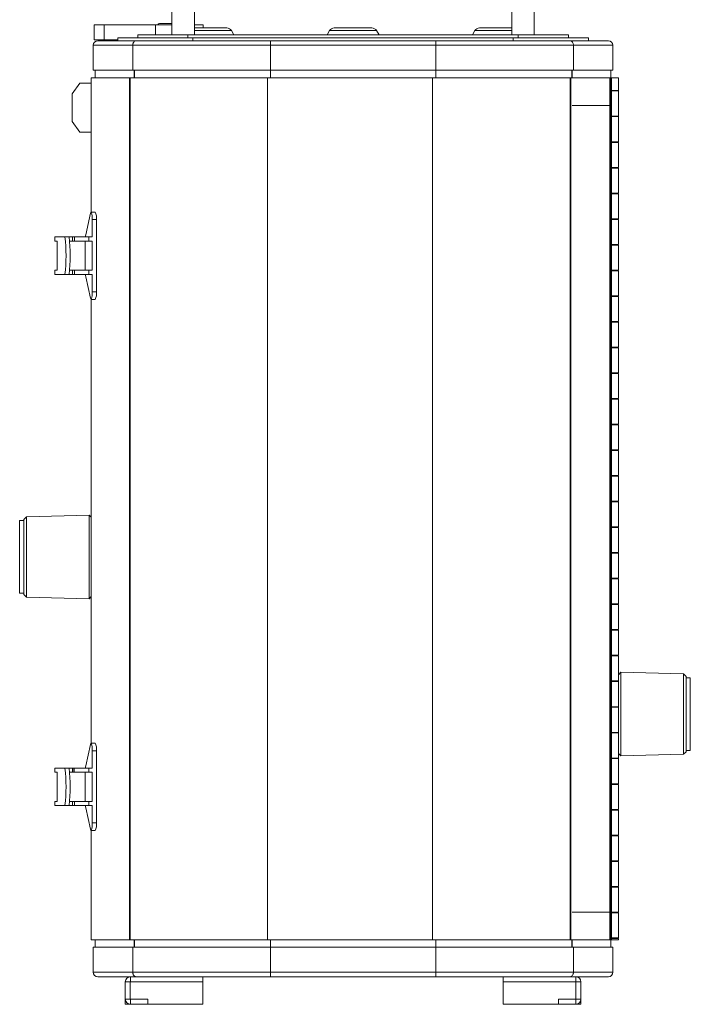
# Model space of a CAD drawing. Header units: millimetres. Extents: x 9 to 1212, y -908 to 458.
# Tile 1 of 9: x 64 to 332, y -908 to -515. Entities that reach past the tile are written whole.
import ezdxf

# ---------------------------------------------------------------- set-up
doc = ezdxf.new("R2010")
doc.units = ezdxf.units.MM

msp = doc.modelspace()

# ---------------------------------------------------------------- linework, layer by layer
at = {"color": 7, "linetype": 'Continuous', "lineweight": 15}
for p, q in [((124.94, -510.17), (124.94, -520.97)), ((133.94, -520.97), (133.94, -510.17)), ((260.71, -510.17), (260.71, -520.97)), ((269.71, -520.97), (269.71, -510.17)), ((93.9, -516.97), (93.9, -522.97)), ((93.9, -516.97), (97.85, -516.97)), ((97.85, -516.97), (97.85, -522.97)), ((97.85, -516.97), (118.36, -516.97)), ((118.36, -516.97), (118.36, -520.97)), ((118.36, -516.97), (124.94, -516.97)), ((124.55, -516.47), (119.95, -516.47)), ((133.94, -516.97), (137.45, -516.97)), ((133.94, -518.27), (146.82, -518.27)), ((137.45, -516.97), (137.45, -518.27)), ((189.82, -518.27), (204.82, -518.27)), ((247.82, -518.27), (260.71, -518.27)), ((103.32, -522.17), (133.32, -522.17)), ((103.32, -523.37), (103.32, -522.17)), ((111.32, -522.17), (111.32, -520.97)), ((111.32, -520.97), (131.32, -520.97)), ((131.32, -520.97), (131.32, -522.17)), ((263.32, -520.97), (131.32, -520.97)), ((261.32, -522.17), (133.32, -522.17)), ((133.32, -522.17), (133.32, -523.37)), ((149.69, -520.97), (148.71, -519.34)), ((187.94, -519.34), (186.96, -520.97)), ((207.69, -520.97), (206.71, -519.34)), ((245.94, -519.34), (244.96, -520.97)), ((261.32, -523.37), (261.32, -522.17)), ((261.32, -522.17), (291.32, -522.17)), ((263.32, -522.17), (263.32, -520.97)), ((263.32, -520.97), (283.32, -520.97)), ((283.32, -520.97), (283.32, -522.17)), ((291.32, -522.17), (291.32, -523.37)), ((109.31, -525.17), (93.52, -525.17)), ((93.52, -525.17), (93.52, -535.17)), ((93.9, -522.97), (97.85, -522.97)), ((95.32, -523.37), (110.61, -523.37)), ((97.85, -522.97), (103.32, -522.97)), ((164.32, -525.17), (109.31, -525.17)), ((109.31, -525.17), (109.31, -535.17)), ((110.61, -523.37), (164.32, -523.37)), ((164.32, -525.17), (164.32, -523.37)), ((164.32, -523.37), (230.32, -523.37)), ((164.32, -525.17), (164.32, -535.17)), ((230.32, -525.17), (164.32, -525.17)), ((230.32, -523.37), (284.04, -523.37)), ((230.32, -523.37), (230.32, -525.17)), ((285.34, -525.17), (230.32, -525.17)), ((230.32, -525.17), (230.32, -535.17)), ((284.04, -523.37), (299.32, -523.37)), ((285.34, -525.17), (285.34, -535.17)), ((301.12, -525.17), (285.34, -525.17)), ((301.12, -525.17), (301.12, -535.17)), ((92.71, -538.17), (92.71, -591.73)), ((92.71, -538.17), (108.04, -538.17)), ((93.52, -535.17), (109.31, -535.17)), ((94.32, -538.17), (94.32, -535.17)), ((94.34, -535.17), (94.34, -538.17)), ((108.04, -538.17), (108.04, -882.17)), ((108.04, -538.17), (108.29, -538.17)), ((108.29, -538.17), (108.29, -882.17)), ((108.29, -538.17), (163.06, -538.17)), ((109.31, -535.17), (164.32, -535.17)), ((109.81, -535.17), (109.81, -538.17)), ((110.01, -535.17), (110.01, -538.17)), ((163.06, -538.17), (163.06, -882.17)), ((163.06, -538.17), (229.06, -538.17)), ((164.32, -535.17), (230.32, -535.17)), ((229.06, -538.17), (229.06, -882.17)), ((229.06, -538.17), (284.01, -538.17)), ((230.32, -535.17), (285.34, -535.17)), ((284.01, -538.17), (284.01, -882.17)), ((284.01, -538.17), (284.27, -538.17)), ((284.27, -538.17), (284.27, -882.17)), ((284.27, -538.17), (299.87, -538.17)), ((285.34, -535.17), (301.12, -535.17)), ((299.87, -538.17), (300.17, -538.17)), ((299.87, -538.17), (299.87, -882.17)), ((300.17, -538.17), (300.55, -538.17)), ((300.17, -538.17), (300.17, -882.17)), ((300.31, -535.17), (300.31, -538.17)), ((300.32, -538.17), (300.32, -535.17)), ((303.32, -538.17), (300.55, -538.17)), ((300.55, -543.42), (300.55, -538.17)), ((300.82, -538.17), (301.82, -538.17)), ((303.32, -543.17), (303.32, -538.17)), ((88.14, -540.33), (85.1, -544.57)), ((92.71, -540.33), (88.14, -540.33)), ((85.1, -544.57), (85.1, -555.59)), ((300.55, -543.17), (303.32, -543.17)), ((300.6, -543.42), (300.55, -543.42)), ((300.6, -543.42), (300.6, -553.42)), ((303.32, -543.42), (300.6, -543.42)), ((300.62, -543.17), (300.62, -543.42)), ((303.32, -553.42), (303.32, -543.42)), ((284.84, -549.17), (299.87, -549.17)), ((300.55, -553.42), (300.6, -553.42)), ((300.55, -563.92), (300.55, -553.42)), ((303.32, -553.67), (300.55, -553.67)), ((300.6, -553.42), (303.32, -553.42)), ((300.62, -553.42), (300.62, -553.67)), ((303.32, -563.67), (303.32, -553.67)), ((85.1, -555.59), (88.14, -559.83)), ((92.71, -559.83), (88.14, -559.83)), ((300.55, -563.67), (303.32, -563.67)), ((300.6, -563.92), (300.55, -563.92)), ((300.6, -563.92), (300.6, -573.92)), ((303.32, -563.92), (300.6, -563.92)), ((300.62, -563.67), (300.62, -563.92)), ((303.32, -573.92), (303.32, -563.92)), ((300.55, -573.92), (300.6, -573.92)), ((300.55, -584.42), (300.55, -573.92)), ((300.55, -574.17), (303.32, -574.17)), ((300.6, -573.92), (303.32, -573.92)), ((300.62, -573.92), (300.62, -574.17)), ((303.32, -584.17), (303.32, -574.17)), ((300.55, -584.17), (303.32, -584.17)), ((300.6, -584.42), (300.55, -584.42)), ((300.6, -584.42), (300.6, -594.42)), ((303.32, -584.42), (300.6, -584.42)), ((300.62, -584.17), (300.62, -584.42)), ((303.32, -594.42), (303.32, -584.42)), ((92.4, -592.22), (90.5, -600.78)), ((94.32, -591.73), (92.64, -591.73)), ((93.08, -601.66), (93.08, -594.73)), ((94.76, -594.73), (93.08, -594.73)), ((94.76, -623.6), (94.76, -594.73)), ((300.55, -594.42), (300.6, -594.42)), ((300.55, -604.92), (300.55, -594.42)), ((300.55, -594.67), (303.32, -594.67)), ((300.6, -594.42), (303.32, -594.42)), ((300.62, -594.42), (300.62, -594.67)), ((303.32, -604.67), (303.32, -594.67)), ((78.14, -603.36), (78.14, -601.66)), ((82.23, -601.66), (78.14, -601.66)), ((79.16, -603.36), (78.14, -603.36)), ((79.16, -614.96), (79.16, -603.36)), ((82.23, -601.66), (83.91, -601.66)), ((83.91, -601.66), (85.19, -601.66)), ((84.08, -603.36), (85.19, -603.36)), ((86.05, -601.66), (85.19, -601.66)), ((85.19, -603.36), (85.19, -601.66)), ((86.05, -603.36), (85.19, -603.36)), ((91.79, -601.66), (85.82, -601.66)), ((91.79, -603.36), (85.82, -603.36)), ((86.05, -603.36), (86.05, -601.66)), ((90.3, -603.36), (90.3, -614.96)), ((93.08, -601.66), (91.79, -601.66)), ((91.79, -603.36), (91.79, -601.66)), ((93.08, -603.36), (91.79, -603.36)), ((93.08, -603.36), (93.08, -614.96)), ((300.55, -604.67), (303.32, -604.67)), ((300.6, -604.92), (300.55, -604.92)), ((300.6, -604.92), (300.6, -614.92)), ((303.32, -604.92), (300.6, -604.92)), ((300.62, -604.67), (300.62, -604.92)), ((303.32, -614.92), (303.32, -604.92)), ((78.14, -616.66), (78.14, -614.96)), ((78.14, -614.96), (79.16, -614.96)), ((82.23, -616.66), (78.14, -616.66)), ((83.91, -616.66), (82.23, -616.66)), ((85.19, -616.66), (83.91, -616.66)), ((85.19, -614.96), (84.08, -614.96)), ((85.19, -616.66), (85.19, -614.96)), ((85.19, -614.96), (86.05, -614.96)), ((86.05, -616.66), (85.19, -616.66)), ((91.79, -614.96), (85.82, -614.96)), ((91.79, -616.66), (85.82, -616.66)), ((86.05, -616.66), (86.05, -614.96)), ((91.79, -614.96), (93.08, -614.96)), ((91.79, -616.66), (91.79, -614.96)), ((93.08, -616.66), (91.79, -616.66)), ((93.08, -623.6), (93.08, -616.66)), ((300.55, -614.92), (300.6, -614.92)), ((300.55, -625.42), (300.55, -614.92)), ((303.32, -615.17), (300.55, -615.17)), ((300.6, -614.92), (303.32, -614.92)), ((300.62, -614.92), (300.62, -615.17)), ((303.32, -625.17), (303.32, -615.17)), ((90.5, -617.55), (92.4, -626.11)), ((93.08, -623.6), (94.76, -623.6)), ((92.64, -626.6), (94.32, -626.6)), ((92.71, -626.6), (92.71, -803.73)), ((300.55, -625.17), (303.32, -625.17)), ((300.6, -625.42), (300.55, -625.42)), ((300.6, -625.42), (300.6, -635.42)), ((303.32, -625.42), (300.6, -625.42)), ((300.62, -625.17), (300.62, -625.42)), ((303.32, -635.42), (303.32, -625.42)), ((300.55, -635.42), (300.6, -635.42)), ((300.55, -645.92), (300.55, -635.42)), ((303.32, -635.67), (300.55, -635.67)), ((300.6, -635.42), (303.32, -635.42)), ((300.62, -635.42), (300.62, -635.67)), ((303.32, -645.67), (303.32, -635.67)), ((300.55, -645.67), (303.32, -645.67)), ((300.6, -645.92), (300.55, -645.92)), ((300.6, -645.92), (300.6, -655.92)), ((303.32, -645.92), (300.6, -645.92)), ((300.62, -645.67), (300.62, -645.92)), ((303.32, -655.92), (303.32, -645.92)), ((300.55, -655.92), (300.6, -655.92)), ((300.55, -666.42), (300.55, -655.92)), ((303.32, -656.17), (300.55, -656.17)), ((300.6, -655.92), (303.32, -655.92)), ((300.62, -655.92), (300.62, -656.17)), ((303.32, -666.17), (303.32, -656.17)), ((300.55, -666.17), (303.32, -666.17)), ((300.6, -666.42), (300.55, -666.42)), ((300.6, -666.42), (300.6, -676.42)), ((303.32, -666.42), (300.6, -666.42)), ((300.62, -666.17), (300.62, -666.42)), ((303.32, -676.42), (303.32, -666.42)), ((300.55, -676.42), (300.6, -676.42)), ((300.55, -686.92), (300.55, -676.42)), ((300.55, -676.67), (303.32, -676.67)), ((300.6, -676.42), (303.32, -676.42)), ((300.62, -676.42), (300.62, -676.67)), ((303.32, -686.67), (303.32, -676.67)), ((300.55, -686.67), (303.32, -686.67)), ((300.6, -686.92), (300.55, -686.92)), ((300.6, -686.92), (300.6, -696.92)), ((303.32, -686.92), (300.6, -686.92)), ((300.62, -686.67), (300.62, -686.92)), ((303.32, -696.92), (303.32, -686.92)), ((300.55, -696.92), (300.6, -696.92)), ((300.55, -707.42), (300.55, -696.92)), ((300.55, -697.17), (303.32, -697.17)), ((300.6, -696.92), (303.32, -696.92)), ((300.62, -696.92), (300.62, -697.17)), ((303.32, -707.17), (303.32, -697.17)), ((300.55, -707.17), (303.32, -707.17)), ((300.62, -707.17), (300.62, -707.42)), ((300.6, -707.42), (300.55, -707.42)), ((300.6, -707.42), (300.6, -717.42)), ((303.32, -707.42), (300.6, -707.42)), ((303.32, -717.42), (303.32, -707.42)), ((65.82, -714.9), (64.12, -714.9)), ((64.12, -743.9), (64.12, -714.9)), ((66.85, -713.37), (65.82, -714.4)), ((65.82, -744.4), (65.82, -714.4)), ((91.85, -712.72), (66.85, -713.37)), ((66.85, -713.37), (66.85, -745.43)), ((92.71, -713.58), (91.85, -712.72)), ((91.85, -746.08), (91.85, -712.72)), ((300.55, -717.42), (300.6, -717.42)), ((300.55, -727.92), (300.55, -717.42)), ((303.32, -717.67), (300.55, -717.67)), ((300.6, -717.42), (303.32, -717.42)), ((300.62, -717.42), (300.62, -717.67)), ((303.32, -727.67), (303.32, -717.67)), ((300.55, -727.67), (303.32, -727.67)), ((300.6, -727.92), (300.55, -727.92)), ((300.6, -727.92), (300.6, -737.92)), ((303.32, -727.92), (300.6, -727.92)), ((300.62, -727.67), (300.62, -727.92)), ((303.32, -737.92), (303.32, -727.92)), ((300.55, -737.92), (300.6, -737.92)), ((300.55, -748.42), (300.55, -737.92)), ((300.55, -738.17), (303.32, -738.17)), ((300.6, -737.92), (303.32, -737.92)), ((300.62, -737.92), (300.62, -738.17)), ((303.32, -748.17), (303.32, -738.17)), ((64.12, -743.9), (65.82, -743.9)), ((65.82, -744.4), (66.85, -745.43)), ((66.85, -745.43), (91.85, -746.08)), ((91.85, -746.08), (92.71, -745.22)), ((300.55, -748.17), (303.32, -748.17)), ((300.6, -748.42), (300.55, -748.42)), ((300.6, -748.42), (300.6, -758.42)), ((303.32, -748.42), (300.6, -748.42)), ((300.62, -748.17), (300.62, -748.42)), ((303.32, -758.42), (303.32, -748.42)), ((300.55, -758.42), (300.6, -758.42)), ((300.55, -768.92), (300.55, -758.42)), ((300.6, -758.42), (303.32, -758.42)), ((300.62, -758.42), (300.62, -758.67)), ((303.32, -758.67), (300.55, -758.67)), ((303.32, -768.67), (303.32, -758.67)), ((300.55, -768.67), (303.32, -768.67)), ((300.6, -768.92), (300.55, -768.92)), ((300.6, -768.92), (300.6, -778.92)), ((303.32, -768.92), (300.6, -768.92)), ((300.62, -768.67), (300.62, -768.92)), ((303.32, -778.92), (303.32, -768.92)), ((304.31, -775.46), (303.33, -776.44)), ((303.33, -807.85), (303.33, -776.44)), ((329.31, -776.12), (304.31, -775.46)), ((304.31, -775.46), (304.31, -787.82)), ((330.33, -777.15), (329.31, -776.12)), ((329.31, -808.17), (329.31, -776.12)), ((330.33, -777.15), (330.33, -807.15)), ((332.03, -777.65), (330.33, -777.65)), ((332.03, -777.65), (332.03, -788.38)), ((300.55, -778.92), (300.6, -778.92)), ((300.55, -789.42), (300.55, -778.92)), ((303.32, -779.17), (300.55, -779.17)), ((300.6, -778.92), (303.32, -778.92)), ((300.62, -778.92), (300.62, -779.17)), ((303.32, -789.17), (303.32, -779.17)), ((300.55, -789.17), (303.32, -789.17)), ((300.6, -789.42), (300.55, -789.42)), ((300.6, -789.42), (300.6, -799.42)), ((303.32, -789.42), (300.6, -789.42)), ((300.62, -789.17), (300.62, -789.42)), ((303.32, -799.42), (303.32, -789.42)), ((304.31, -787.82), (304.31, -808.83)), ((332.03, -788.38), (332.03, -806.65)), ((300.55, -799.42), (300.6, -799.42)), ((300.55, -809.92), (300.55, -799.42)), ((300.55, -799.67), (303.32, -799.67)), ((300.6, -799.42), (303.32, -799.42)), ((300.62, -799.42), (300.62, -799.67)), ((303.32, -809.67), (303.32, -799.67)), ((92.4, -804.22), (90.5, -812.78)), ((94.32, -803.73), (92.64, -803.73)), ((93.08, -813.66), (93.08, -806.73)), ((94.76, -806.73), (93.08, -806.73)), ((94.76, -835.6), (94.76, -806.73)), ((303.33, -807.85), (304.31, -808.83)), ((304.31, -808.83), (329.31, -808.17)), ((329.31, -808.17), (330.33, -807.15)), ((330.33, -806.65), (332.03, -806.65)), ((300.55, -809.67), (303.32, -809.67)), ((300.6, -809.92), (300.55, -809.92)), ((300.6, -809.92), (300.6, -819.92)), ((303.32, -809.92), (300.6, -809.92)), ((300.62, -809.67), (300.62, -809.92)), ((303.32, -819.92), (303.32, -809.92)), ((78.14, -815.36), (78.14, -813.66)), ((82.23, -813.66), (78.14, -813.66)), ((79.16, -815.36), (78.14, -815.36)), ((79.16, -826.96), (79.16, -815.36)), ((82.23, -813.66), (83.91, -813.66)), ((83.91, -813.66), (85.19, -813.66)), ((84.08, -815.36), (85.19, -815.36)), ((85.19, -813.66), (86.05, -813.66)), ((85.19, -815.36), (85.19, -813.66)), ((85.19, -815.36), (86.05, -815.36)), ((85.82, -813.66), (85.82, -815.36)), ((91.79, -813.66), (85.82, -813.66)), ((91.79, -815.36), (85.82, -815.36)), ((85.89, -815.36), (85.89, -813.66)), ((90.3, -815.36), (90.3, -826.96)), ((93.08, -813.66), (91.79, -813.66)), ((91.79, -815.36), (91.79, -813.66)), ((93.08, -815.36), (91.79, -815.36)), ((93.08, -815.36), (93.08, -826.96)), ((300.55, -819.92), (300.6, -819.92)), ((300.55, -830.42), (300.55, -819.92)), ((300.55, -820.17), (303.32, -820.17)), ((300.6, -819.92), (303.32, -819.92)), ((300.62, -819.92), (300.62, -820.17)), ((303.32, -830.17), (303.32, -820.17)), ((78.14, -828.66), (78.14, -826.96)), ((78.14, -826.96), (79.16, -826.96)), ((82.23, -828.66), (78.14, -828.66)), ((83.91, -828.66), (82.23, -828.66)), ((85.19, -828.66), (83.91, -828.66)), ((85.19, -826.96), (84.08, -826.96)), ((85.19, -828.66), (85.19, -826.96)), ((85.19, -826.96), (86.05, -826.96)), ((86.05, -828.66), (85.19, -828.66)), ((91.79, -826.96), (85.82, -826.96)), ((91.79, -828.66), (85.82, -828.66)), ((86.05, -828.66), (86.05, -826.96)), ((91.79, -826.96), (93.08, -826.96)), ((91.79, -828.66), (91.79, -826.96)), ((93.08, -828.66), (91.79, -828.66)), ((93.08, -835.6), (93.08, -828.66)), ((90.5, -829.55), (92.4, -838.11)), ((300.55, -830.17), (303.32, -830.17)), ((300.6, -830.42), (300.55, -830.42)), ((300.6, -830.42), (300.6, -840.42)), ((303.32, -830.42), (300.6, -830.42)), ((300.62, -830.17), (300.62, -830.42)), ((303.32, -840.42), (303.32, -830.42)), ((93.08, -835.6), (94.76, -835.6)), ((92.64, -838.6), (94.32, -838.6)), ((92.71, -838.6), (92.71, -882.17)), ((300.55, -840.42), (300.6, -840.42)), ((300.55, -850.92), (300.55, -840.42)), ((300.55, -840.67), (303.32, -840.67)), ((300.6, -840.42), (303.32, -840.42)), ((300.62, -840.42), (300.62, -840.67)), ((303.32, -850.67), (303.32, -840.67)), ((300.55, -850.67), (303.32, -850.67)), ((300.6, -850.92), (300.55, -850.92)), ((300.6, -850.92), (300.6, -860.92)), ((303.32, -850.92), (300.6, -850.92)), ((300.62, -850.67), (300.62, -850.92)), ((303.32, -860.92), (303.32, -850.92)), ((300.55, -860.92), (300.6, -860.92)), ((300.55, -871.42), (300.55, -860.92)), ((303.32, -861.17), (300.55, -861.17)), ((300.6, -860.92), (303.32, -860.92)), ((300.62, -860.92), (300.62, -861.17)), ((303.32, -871.17), (303.32, -861.17)), ((284.84, -871.17), (299.87, -871.17)), ((300.55, -871.17), (303.32, -871.17)), ((300.6, -871.42), (300.55, -871.42)), ((300.6, -871.42), (300.6, -881.42)), ((303.32, -871.42), (300.6, -871.42)), ((300.62, -871.17), (300.62, -871.42)), ((303.32, -881.42), (303.32, -871.42)), ((108.04, -882.17), (92.71, -882.17)), ((94.32, -885.17), (94.32, -882.17)), ((94.34, -882.17), (94.34, -885.17)), ((108.29, -882.17), (108.04, -882.17)), ((163.06, -882.17), (108.29, -882.17)), ((163.06, -882.17), (229.06, -882.17)), ((284.01, -882.17), (229.06, -882.17)), ((284.27, -882.17), (284.01, -882.17)), ((299.87, -882.17), (284.27, -882.17)), ((300.17, -882.17), (299.87, -882.17)), ((300.17, -882.17), (300.55, -882.17)), ((300.31, -882.17), (300.31, -885.17)), ((300.32, -885.17), (300.32, -882.17)), ((300.55, -881.42), (300.6, -881.42)), ((300.55, -882.17), (300.55, -881.42)), ((300.55, -881.67), (303.32, -881.67)), ((300.55, -882.17), (303.32, -882.17)), ((300.6, -881.42), (303.32, -881.42)), ((300.62, -881.42), (300.62, -881.67)), ((303.32, -882.17), (303.32, -881.67)), ((109.31, -885.17), (93.52, -885.17)), ((93.52, -895.17), (93.52, -885.17)), ((109.31, -895.17), (109.31, -885.17)), ((164.32, -885.17), (109.31, -885.17)), ((164.32, -895.17), (164.32, -885.17)), ((230.32, -885.17), (164.32, -885.17)), ((230.32, -895.17), (230.32, -885.17)), ((285.34, -885.17), (230.32, -885.17)), ((285.34, -895.17), (285.34, -885.17)), ((301.12, -885.17), (285.34, -885.17)), ((301.12, -895.17), (301.12, -885.17)), ((93.52, -895.17), (109.31, -895.17)), ((109.31, -895.17), (164.32, -895.17)), ((164.32, -896.97), (164.32, -895.17)), ((164.32, -895.17), (230.32, -895.17)), ((230.32, -895.17), (285.34, -895.17)), ((230.32, -895.17), (230.32, -896.97)), ((285.34, -895.17), (301.12, -895.17)), ((108.33, -896.97), (95.32, -896.97)), ((106.32, -905.97), (106.32, -898.97)), ((108.32, -898.97), (106.32, -898.97)), ((108.32, -905.97), (108.32, -898.97)), ((108.33, -898.97), (108.32, -898.97)), ((108.33, -898.97), (108.33, -896.97)), ((118.23, -896.97), (108.33, -896.97)), ((137.32, -898.97), (108.33, -898.97)), ((108.33, -898.97), (108.33, -898.97)), ((137.32, -898.97), (108.33, -898.97)), ((164.32, -896.97), (118.23, -896.97)), ((137.32, -896.97), (137.32, -898.97)), ((137.32, -898.97), (137.32, -898.97)), ((137.32, -907.97), (137.32, -898.97)), ((230.32, -896.97), (164.32, -896.97)), ((276.41, -896.97), (230.32, -896.97)), ((257.32, -898.97), (257.32, -896.97)), ((257.32, -898.97), (286.32, -898.97)), ((257.32, -898.97), (257.32, -898.97)), ((257.32, -907.97), (257.32, -898.97)), ((257.32, -898.97), (286.32, -898.97)), ((276.41, -896.97), (286.32, -896.97)), ((286.32, -898.97), (286.32, -896.97)), ((299.32, -896.97), (286.32, -896.97)), ((286.32, -898.97), (288.32, -898.97)), ((286.32, -905.97), (286.32, -898.97)), ((286.32, -898.97), (286.32, -898.97)), ((288.32, -905.97), (288.32, -898.97)), ((108.32, -905.97), (106.32, -905.97)), ((106.32, -907.97), (106.32, -905.97)), ((115.32, -905.97), (108.33, -905.97)), ((108.33, -905.97), (108.33, -907.97)), ((115.32, -907.97), (115.32, -905.97)), ((279.32, -907.97), (279.32, -905.97)), ((286.32, -905.97), (279.32, -905.97)), ((286.32, -905.97), (288.32, -905.97)), ((286.32, -905.97), (286.32, -907.97)), ((288.32, -907.97), (288.32, -905.97)), ((108.33, -907.97), (106.32, -907.97)), ((115.32, -907.97), (108.33, -907.97)), ((137.32, -907.97), (115.32, -907.97)), ((257.32, -907.97), (279.32, -907.97)), ((286.32, -907.97), (279.32, -907.97)), ((286.32, -907.97), (288.32, -907.97))]:
    msp.add_line(p, q, dxfattribs=at)
at = {"color": 8, "linetype": 'Continuous', "lineweight": 15}
for p, q in [((133.94, -519.34), (148.71, -519.34)), ((187.94, -519.34), (206.71, -519.34)), ((245.94, -519.34), (260.71, -519.34)), ((164.32, -535.17), (164.32, -538.17)), ((230.32, -535.17), (230.32, -538.17)), ((284.64, -535.17), (284.64, -538.17)), ((284.84, -535.17), (284.84, -538.17)), ((109.81, -882.17), (109.81, -885.17)), ((110.01, -882.17), (110.01, -885.17)), ((164.32, -882.17), (164.32, -885.17)), ((230.32, -882.17), (230.32, -885.17)), ((284.64, -882.17), (284.64, -885.17)), ((284.84, -882.17), (284.84, -885.17))]:
    msp.add_line(p, q, dxfattribs=at)
at = {"color": 7, "linetype": 'Continuous', "lineweight": 15, "flags": 128}
for points in [[(93.08, -594.73), (93.06, -593.93), (93.02, -593.19), (92.94, -592.56), (92.85, -592.09), (92.74, -591.8), (92.62, -591.73), (92.51, -591.87), (92.4, -592.22)], [(92.4, -626.11), (92.51, -626.45), (92.62, -626.6), (92.74, -626.52), (92.85, -626.24), (92.94, -625.77), (93.02, -625.14), (93.06, -624.4), (93.08, -623.6)], [(93.08, -806.73), (93.06, -805.93), (93.02, -805.19), (92.94, -804.56), (92.85, -804.09), (92.74, -803.8), (92.62, -803.73), (92.51, -803.87), (92.4, -804.22)], [(92.4, -838.11), (92.51, -838.45), (92.62, -838.6), (92.74, -838.52), (92.85, -838.24), (92.94, -837.77), (93.02, -837.14), (93.06, -836.4), (93.08, -835.6)]]:
    msp.add_lwpolyline(points, dxfattribs=at)
at = {"color": 7, "linetype": 'Continuous', "lineweight": 15}
for centre, radius, start, end in [((119.95, -517.17), 0.7, 90, 163.3985), ((124.55, -517.17), 0.7, 55.4812, 90), ((146.82, -520.47), 2.2, 30.9848, 90), ((189.82, -520.47), 2.2, 90, 149.0152), ((204.82, -520.47), 2.2, 30.9848, 90), ((247.82, -520.47), 2.2, 90, 149.0152), ((95.32, -525.17), 1.8, 90, 180), ((299.32, -525.17), 1.8, 0, 90), ((89.44, -593.97), 5.37, 351.9297, 24.6946), ((97.82, -602.29), 7.48, 168.3466, 175.2332), ((13.09, -609.16), 69.54, 353.8084, 6.1916), ((14.77, -609.16), 69.54, 353.8084, 6.1916), ((97.82, -616.04), 7.48, 184.7668, 191.6534), ((89.44, -624.35), 5.37, 335.3054, 8.0703), ((89.44, -805.97), 5.37, 351.9297, 24.6946), ((97.82, -814.29), 7.48, 168.3466, 175.2332), ((13.09, -821.16), 69.54, 353.8084, 6.1916), ((14.77, -821.16), 69.54, 353.8084, 6.1916), ((97.82, -828.04), 7.48, 184.7668, 191.6534), ((89.44, -836.35), 5.37, 335.3054, 8.0703), ((95.32, -895.17), 1.8, 180, 270), ((299.32, -895.17), 1.8, 270, 0), ((108.33, -898.97), 2, 90, 180), ((108.33, -898.97), 0.001, 90, 180), ((286.32, -898.97), 2, 0, 90), ((286.32, -898.97), 0.001, 0, 90), ((108.33, -905.97), 2, 180, 270), ((108.33, -905.97), 0.001, 180, 270), ((286.32, -905.97), 2, 270, 360), ((286.32, -905.97), 0.001, 270, 0)]:
    msp.add_arc(centre, radius, start, end, dxfattribs=at)
for points, knots in [([(109.31, -525.17), (109.31, -525.05), (109.32, -524.81), (109.42, -524.36), (109.67, -523.86), (110.1, -523.45), (110.44, -523.4), (110.61, -523.37)], [0, 0, 0, 0, 0.123813, 0.247875, 0.496277, 0.747215, 1, 1, 1, 1]), ([(284.04, -523.37), (284.21, -523.4), (284.55, -523.45), (284.98, -523.86), (285.23, -524.36), (285.33, -524.81), (285.34, -525.05), (285.34, -525.17)], [0, 0, 0, 0, 0.252785, 0.503724, 0.752126, 0.876186, 1, 1, 1, 1]), ([(110.61, -896.97), (110.44, -896.94), (110.1, -896.89), (109.67, -896.47), (109.42, -895.98), (109.32, -895.52), (109.31, -895.29), (109.31, -895.17)], [0, 0, 0, 0, 0.252785, 0.503724, 0.752126, 0.876186, 1, 1, 1, 1]), ([(285.34, -895.17), (285.34, -895.29), (285.33, -895.52), (285.23, -895.98), (284.98, -896.47), (284.55, -896.89), (284.21, -896.94), (284.04, -896.97)], [0, 0, 0, 0, 0.123813, 0.247875, 0.496277, 0.747215, 1, 1, 1, 1])]:
    msp.add_open_spline(points, degree=3, knots=knots, dxfattribs=at)

doc.saveas('drawing.dxf')
